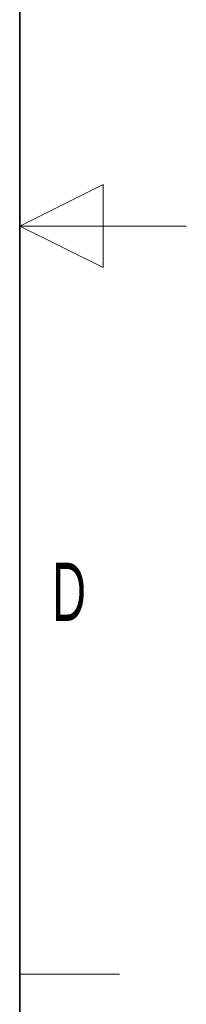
# Model space of a CAD drawing. Header units: millimetres. Extents: x 5 to 418, y 2 to 292.
# Tile 24 of 26: x 408 to 418, y 100 to 160. Entities that reach past the tile are written whole.
import ezdxf

# ---------------------------------------------------------------- set-up
doc = ezdxf.new("R2010")
doc.units = ezdxf.units.MM
doc.layers.add('SLD-0', color=7, linetype='Continuous')
doc.styles.add('SLDTEXTSTYLE0', font='TXT', dxfattribs={"width": 0.605})

msp = doc.modelspace()

# ---------------------------------------------------------------- linework, layer by layer
at = {"layer": 'SLD-0', "lineweight": 35}
msp.add_line((408, 12), (408, 282.5), dxfattribs=at)
at = {"layer": 'SLD-0', "lineweight": 18}
for p, q in [((413, 149.75), (408, 147.25)), ((413, 144.75), (413, 149.75)), ((418, 147.25), (408, 147.25)), ((408, 147.25), (413, 144.75)), ((408, 102.25), (414, 102.25))]:
    msp.add_line(p, q, dxfattribs=at)

# ---------------------------------------------------------------- texts
at = {"layer": 'SLD-0', "insert": (410.9597, 127.0011), "char_height": 3.5, "attachment_point": 2, "style": 'SLDTEXTSTYLE0'}
msp.add_mtext('D', dxfattribs=at)

doc.saveas('drawing.dxf')
